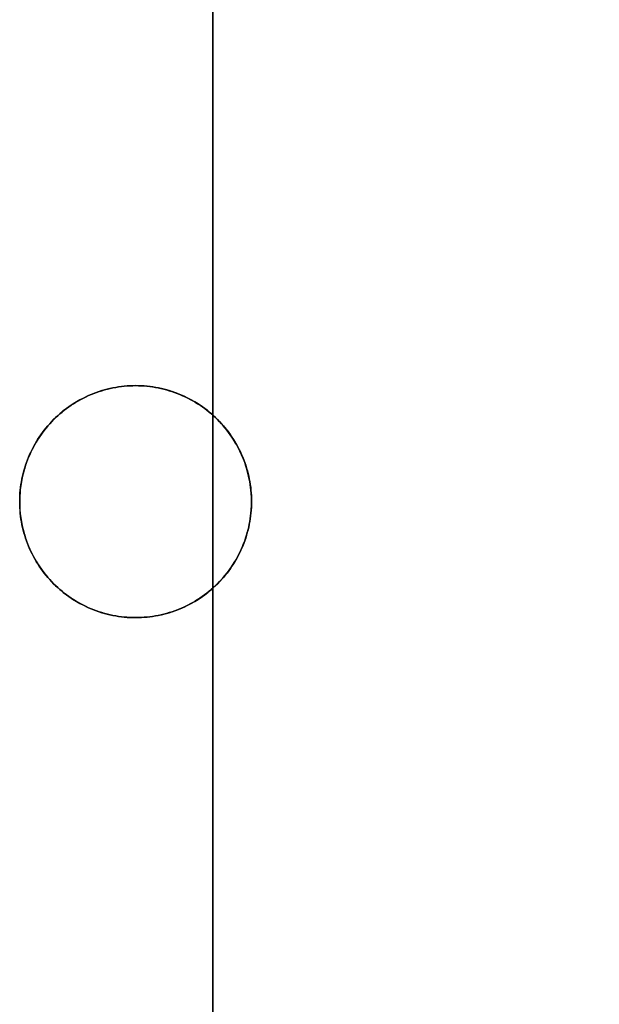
# Model space of a CAD drawing. Header units: millimetres. Extents: x -88 to 88, y -12 to 103.
# Tile 115 of 256: x -72.75 to -69, y 34.45 to 40.82. Entities that reach past the tile are written whole.
import ezdxf

# ---------------------------------------------------------------- set-up
doc = ezdxf.new("R2010")
doc.units = ezdxf.units.MM
doc.layers.add('Default', color=7, linetype='Continuous', true_color=0x000000)
doc.layers.add('TOP', color=7, linetype='Continuous', true_color=0xc80000)

msp = doc.modelspace()

# ---------------------------------------------------------------- linework, layer by layer
at = {"layer": 'Default', "color": 254, "true_color": 0xcad1ee}
for points in [[(-71.5012, 3.0352), (-71.5012, 98.0352)], [(-71.5012, 93.3863), (-71.5012, 25.6841)], [(-71.5012, 93.3863), (-71.5012, 25.6841)]]:
    msp.add_lwpolyline(points, dxfattribs=at)
at = {"layer": 'TOP', "color": 254, "true_color": 0xcad1ee}
for points in [[(-71.25, 37.7), (-71.2504, 37.7259), (-71.2518, 37.7517), (-71.254, 37.7775), (-71.2571, 37.8032), (-71.2611, 37.8288), (-71.266, 37.8542), (-71.2718, 37.8795), (-71.2784, 37.9045), (-71.2859, 37.9293), (-71.2943, 37.9538), (-71.3034, 37.978), (-71.3134, 38.0019), (-71.3243, 38.0254), (-71.3359, 38.0485), (-71.3483, 38.0713), (-71.3615, 38.0935), (-71.3755, 38.1153), (-71.3902, 38.1366), (-71.4056, 38.1574), (-71.4218, 38.1777), (-71.4386, 38.1973), (-71.4561, 38.2164), (-71.4743, 38.2349), (-71.493, 38.2527), (-71.5124, 38.2699), (-71.5324, 38.2864), (-71.5529, 38.3022), (-71.574, 38.3172), (-71.5955, 38.3316), (-71.6176, 38.3452), (-71.64, 38.358), (-71.663, 38.37), (-71.6863, 38.3812), (-71.71, 38.3917), (-71.734, 38.4013), (-71.7584, 38.41), (-71.7831, 38.4179), (-71.808, 38.425), (-71.8331, 38.4312), (-71.8584, 38.4365), (-71.884, 38.441), (-71.9096, 38.4445), (-71.9353, 38.4472), (-71.9612, 38.449), (-71.9871, 38.4499), (-72.0129, 38.4499), (-72.0388, 38.449), (-72.0647, 38.4472), (-72.0904, 38.4445), (-72.116, 38.441), (-72.1416, 38.4365), (-72.1669, 38.4312), (-72.192, 38.425), (-72.2169, 38.4179), (-72.2416, 38.41), (-72.266, 38.4013), (-72.29, 38.3917), (-72.3137, 38.3812), (-72.337, 38.37), (-72.36, 38.358), (-72.3824, 38.3452), (-72.4045, 38.3316), (-72.426, 38.3172), (-72.4471, 38.3022), (-72.4676, 38.2864), (-72.4876, 38.2699), (-72.507, 38.2527), (-72.5257, 38.2349), (-72.5439, 38.2164), (-72.5614, 38.1973), (-72.5782, 38.1777), (-72.5944, 38.1574), (-72.6098, 38.1366), (-72.6245, 38.1153), (-72.6385, 38.0935), (-72.6517, 38.0713), (-72.6641, 38.0485), (-72.6757, 38.0254), (-72.6866, 38.0019), (-72.6966, 37.978), (-72.7057, 37.9538), (-72.7141, 37.9293), (-72.7216, 37.9045), (-72.7282, 37.8795), (-72.734, 37.8542), (-72.7389, 37.8288), (-72.7429, 37.8032), (-72.746, 37.7775), (-72.7482, 37.7517), (-72.7496, 37.7259), (-72.75, 37.7)], [(-72.75, 37.7), (-72.7496, 37.6741), (-72.7482, 37.6483), (-72.746, 37.6225), (-72.7429, 37.5968), (-72.7389, 37.5712), (-72.734, 37.5458), (-72.7282, 37.5205), (-72.7216, 37.4955), (-72.7141, 37.4707), (-72.7057, 37.4462), (-72.6966, 37.422), (-72.6866, 37.3981), (-72.6757, 37.3746), (-72.6641, 37.3515), (-72.6517, 37.3287), (-72.6385, 37.3065), (-72.6245, 37.2847), (-72.6098, 37.2634), (-72.5944, 37.2426), (-72.5782, 37.2223), (-72.5614, 37.2027), (-72.5439, 37.1836), (-72.5257, 37.1651), (-72.507, 37.1473), (-72.4876, 37.1301), (-72.4676, 37.1136), (-72.4471, 37.0978), (-72.426, 37.0828), (-72.4045, 37.0684), (-72.3824, 37.0548), (-72.36, 37.042), (-72.337, 37.03), (-72.3137, 37.0188), (-72.29, 37.0083), (-72.266, 36.9987), (-72.2416, 36.99), (-72.2169, 36.9821), (-72.192, 36.975), (-72.1669, 36.9688), (-72.1416, 36.9635), (-72.116, 36.959), (-72.0904, 36.9555), (-72.0647, 36.9528), (-72.0388, 36.951), (-72.0129, 36.9501), (-71.9871, 36.9501), (-71.9612, 36.951), (-71.9353, 36.9528), (-71.9096, 36.9555), (-71.884, 36.959), (-71.8584, 36.9635), (-71.8331, 36.9688), (-71.808, 36.975), (-71.7831, 36.9821), (-71.7584, 36.99), (-71.734, 36.9987), (-71.71, 37.0083), (-71.6863, 37.0188), (-71.663, 37.03), (-71.64, 37.042), (-71.6176, 37.0548), (-71.5955, 37.0684), (-71.574, 37.0828), (-71.5529, 37.0978), (-71.5324, 37.1136), (-71.5124, 37.1301), (-71.493, 37.1473), (-71.4743, 37.1651), (-71.4561, 37.1836), (-71.4386, 37.2027), (-71.4218, 37.2223), (-71.4056, 37.2426), (-71.3902, 37.2634), (-71.3755, 37.2847), (-71.3615, 37.3065), (-71.3483, 37.3287), (-71.3359, 37.3515), (-71.3243, 37.3746), (-71.3134, 37.3981), (-71.3034, 37.422), (-71.2943, 37.4462), (-71.2859, 37.4707), (-71.2784, 37.4955), (-71.2718, 37.5205), (-71.266, 37.5458), (-71.2611, 37.5712), (-71.2571, 37.5968), (-71.254, 37.6225), (-71.2518, 37.6483), (-71.2504, 37.6741), (-71.25, 37.7)]]:
    msp.add_lwpolyline(points, dxfattribs=at)
at = {"layer": 'TOP', "color": 254, "true_color": 0xcad1ee, "extrusion": (1, 0, 0)}
for points in [[(38.45, 13.2548), (36.95, 13.2015)], [(38.45, 13.2549), (38.45, 13.5553)], [(36.95, 13.2016), (36.95, 13.502)], [(34.45, 13.2216), (34.45, 13.522)]]:
    msp.add_lwpolyline(points, dxfattribs=at)
at = {"layer": 'TOP', "color": 254, "true_color": 0xcad1ee, "extrusion": (-1.19593e-16, 1, 1.06564e-08)}
msp.add_lwpolyline([(72.75, 13.5007), (72.75, 13.2003)], dxfattribs=at)
at = {"layer": 'TOP', "color": 254, "true_color": 0xcad1ee, "extrusion": (-8.73914e-07, 1, -3.23677e-08)}
msp.add_lwpolyline([(72.75, 13.2003), (71.25, 13.2558)], dxfattribs=at)
at = {"layer": 'TOP', "color": 254, "true_color": 0xcad1ee, "extrusion": (-1.65109e-16, 1, 1.26519e-08)}
msp.add_lwpolyline([(71.25, 13.2559), (71.25, 13.5563)], dxfattribs=at)
at = {"layer": 'TOP', "color": 254, "true_color": 0xcad1ee}
for points in [[(-71.25, 37.7, 13.2559), (-71.2502, 37.719, 13.2566), (-71.251, 37.7378, 13.2572), (-71.2521, 37.7566, 13.2578), (-71.2538, 37.7752, 13.2584), (-71.2559, 37.7937, 13.259), (-71.2584, 37.8121, 13.2596), (-71.2614, 37.8304, 13.2601), (-71.2648, 37.8485, 13.2606), (-71.2687, 37.8664, 13.2611), (-71.273, 37.8842, 13.2616), (-71.2777, 37.9018, 13.262), (-71.2828, 37.9192, 13.2625), (-71.2883, 37.9365, 13.2629), (-71.2942, 37.9535, 13.2633), (-71.3004, 37.9704, 13.2636), (-71.3071, 37.9871, 13.264), (-71.3145, 38.0042, 13.2643), (-71.3222, 38.0211, 13.2646), (-71.3304, 38.0378, 13.2649), (-71.3389, 38.0542, 13.2652), (-71.3478, 38.0704, 13.2655), (-71.3571, 38.0863, 13.2657), (-71.3668, 38.102, 13.2659), (-71.3769, 38.1174, 13.2661), (-71.3873, 38.1325, 13.2662), (-71.398, 38.1474, 13.2664), (-71.4091, 38.1619, 13.2665), (-71.4206, 38.1762, 13.2666), (-71.4324, 38.1902, 13.2666), (-71.4445, 38.2039, 13.2667), (-71.4569, 38.2173, 13.2667), (-71.4697, 38.2304, 13.2667), (-71.4828, 38.2431, 13.2666), (-71.4962, 38.2556, 13.2666), (-71.5099, 38.2677, 13.2665), (-71.5238, 38.2795, 13.2664), (-71.5381, 38.2909, 13.2663), (-71.5527, 38.302, 13.2662), (-71.5675, 38.3128, 13.266), (-71.5827, 38.3232, 13.2658), (-71.5981, 38.3332, 13.2656), (-71.6137, 38.3429, 13.2654), (-71.6297, 38.3522, 13.2651), (-71.6458, 38.3611, 13.2648), (-71.6623, 38.3697, 13.2645), (-71.6789, 38.3778, 13.2642), (-71.6958, 38.3856, 13.2638), (-71.713, 38.3929, 13.2635), (-71.7296, 38.3996, 13.2631), (-71.7465, 38.4059, 13.2627), (-71.7636, 38.4118, 13.2623), (-71.7809, 38.4173, 13.2618), (-71.7983, 38.4224, 13.2614), (-71.8159, 38.4271, 13.2609), (-71.8337, 38.4313, 13.2604), (-71.8517, 38.4352, 13.2599), (-71.8698, 38.4386, 13.2593), (-71.888, 38.4416, 13.2587), (-71.9064, 38.4441, 13.2582), (-71.925, 38.4462, 13.2575), (-71.9436, 38.4479, 13.2569), (-71.9624, 38.4491, 13.2563), (-71.9813, 38.4498, 13.2556), (-72.0002, 38.45, 13.2549), (-72.0187, 38.4498, 13.2542), (-72.037, 38.4491, 13.2535), (-72.0554, 38.4479, 13.2528), (-72.0738, 38.4463, 13.252), (-72.092, 38.4443, 13.2513), (-72.1103, 38.4418, 13.2505), (-72.1285, 38.4389, 13.2497), (-72.1465, 38.4355, 13.2489), (-72.1646, 38.4317, 13.2481), (-72.1825, 38.4274, 13.2473), (-72.2003, 38.4227, 13.2465), (-72.2179, 38.4176, 13.2457), (-72.2355, 38.4121, 13.2448), (-72.2529, 38.4061, 13.2439), (-72.2701, 38.3997, 13.2431), (-72.2872, 38.3928, 13.2422), (-72.3041, 38.3856, 13.2413), (-72.3209, 38.3779, 13.2404), (-72.3374, 38.3698, 13.2395), (-72.3537, 38.3613, 13.2386), (-72.3698, 38.3524, 13.2377), (-72.3857, 38.3432, 13.2368), (-72.4014, 38.3335, 13.2358), (-72.4168, 38.3235, 13.2349), (-72.432, 38.313, 13.234), (-72.4469, 38.3023, 13.233), (-72.4615, 38.2911, 13.2321), (-72.4759, 38.2796, 13.2312), (-72.49, 38.2678, 13.2302), (-72.5038, 38.2556, 13.2293), (-72.5173, 38.2431, 13.2283), (-72.5304, 38.2302, 13.2274), (-72.5433, 38.2171, 13.2264), (-72.5558, 38.2036, 13.2255), (-72.568, 38.1898, 13.2245), (-72.5798, 38.1757, 13.2236), (-72.5913, 38.1613, 13.2227), (-72.6024, 38.1467, 13.2217), (-72.6132, 38.1318, 13.2208), (-72.6236, 38.1166, 13.2199), (-72.6336, 38.1012, 13.2189), (-72.6433, 38.0855, 13.218), (-72.6526, 38.0696, 13.2171), (-72.6614, 38.0535, 13.2162), (-72.6699, 38.0372, 13.2153), (-72.678, 38.0206, 13.2144), (-72.6857, 38.0039, 13.2136), (-72.6929, 37.987, 13.2127), (-72.6998, 37.9699, 13.2118), (-72.7062, 37.9526, 13.211), (-72.7121, 37.9352, 13.2101), (-72.7177, 37.9177, 13.2093), (-72.7228, 37.9, 13.2085), (-72.7275, 37.8822, 13.2077), (-72.7317, 37.8643, 13.2069), (-72.7355, 37.8463, 13.2061), (-72.7389, 37.8282, 13.2053), (-72.7418, 37.81, 13.2046), (-72.7443, 37.7918, 13.2038), (-72.7464, 37.7735, 13.2031), (-72.748, 37.7552, 13.2024), (-72.7491, 37.7368, 13.2017), (-72.7498, 37.7184, 13.201), (-72.75, 37.7, 13.2003)], [(-72.75, 37.7, 13.5007), (-72.7498, 37.7184, 13.5014), (-72.7491, 37.7368, 13.5021), (-72.748, 37.7552, 13.5028), (-72.7464, 37.7735, 13.5035), (-72.7443, 37.7918, 13.5042), (-72.7418, 37.81, 13.505), (-72.7389, 37.8282, 13.5057), (-72.7355, 37.8463, 13.5065), (-72.7317, 37.8643, 13.5073), (-72.7275, 37.8822, 13.5081), (-72.7228, 37.9, 13.5089), (-72.7177, 37.9177, 13.5097), (-72.7121, 37.9352, 13.5105), (-72.7062, 37.9526, 13.5114), (-72.6998, 37.9699, 13.5122), (-72.6929, 37.987, 13.5131), (-72.6857, 38.0039, 13.514), (-72.678, 38.0206, 13.5148), (-72.6699, 38.0372, 13.5157), (-72.6614, 38.0535, 13.5166), (-72.6526, 38.0696, 13.5175), (-72.6433, 38.0855, 13.5184), (-72.6336, 38.1012, 13.5193), (-72.6236, 38.1166, 13.5203), (-72.6132, 38.1318, 13.5212), (-72.6024, 38.1467, 13.5221), (-72.5913, 38.1614, 13.5231), (-72.5798, 38.1757, 13.524), (-72.5679, 38.1898, 13.5249), (-72.5558, 38.2036, 13.5259), (-72.5432, 38.2171, 13.5268), (-72.5304, 38.2303, 13.5278), (-72.5172, 38.2431, 13.5287), (-72.5037, 38.2556, 13.5297), (-72.49, 38.2678, 13.5306), (-72.4759, 38.2797, 13.5316), (-72.4615, 38.2912, 13.5325), (-72.4469, 38.3023, 13.5334), (-72.432, 38.3131, 13.5344), (-72.4168, 38.3235, 13.5353), (-72.4014, 38.3335, 13.5362), (-72.3857, 38.3432, 13.5372), (-72.3698, 38.3524, 13.5381), (-72.3537, 38.3613, 13.539), (-72.3374, 38.3698, 13.5399), (-72.3209, 38.3779, 13.5408), (-72.3041, 38.3856, 13.5417), (-72.2872, 38.3928, 13.5426), (-72.2701, 38.3997, 13.5435), (-72.2529, 38.4061, 13.5443), (-72.2355, 38.4121, 13.5452), (-72.2179, 38.4176, 13.5461), (-72.2003, 38.4227, 13.5469), (-72.1825, 38.4274, 13.5477), (-72.1646, 38.4317, 13.5485), (-72.1466, 38.4355, 13.5493), (-72.1285, 38.4389, 13.5501), (-72.1103, 38.4418, 13.5509), (-72.092, 38.4443, 13.5517), (-72.0738, 38.4463, 13.5524), (-72.0554, 38.4479, 13.5532), (-72.037, 38.4491, 13.5539), (-72.0186, 38.4498, 13.5546), (-72.0002, 38.45, 13.5553), (-71.9813, 38.4498, 13.556), (-71.9624, 38.4491, 13.5567), (-71.9437, 38.4479, 13.5573), (-71.925, 38.4462, 13.5579), (-71.9065, 38.4442, 13.5585), (-71.8881, 38.4416, 13.5591), (-71.8699, 38.4386, 13.5597), (-71.8518, 38.4352, 13.5603), (-71.8339, 38.4314, 13.5608), (-71.8161, 38.4271, 13.5613), (-71.7985, 38.4224, 13.5618), (-71.781, 38.4173, 13.5622), (-71.7638, 38.4118, 13.5627), (-71.7467, 38.4059, 13.5631), (-71.7299, 38.3997, 13.5635), (-71.7132, 38.393, 13.5639), (-71.6961, 38.3857, 13.5642), (-71.6791, 38.3779, 13.5646), (-71.6625, 38.3698, 13.5649), (-71.646, 38.3612, 13.5652), (-71.6299, 38.3523, 13.5655), (-71.6139, 38.343, 13.5658), (-71.5983, 38.3333, 13.566), (-71.5829, 38.3233, 13.5662), (-71.5677, 38.3129, 13.5664), (-71.5529, 38.3021, 13.5666), (-71.5383, 38.291, 13.5667), (-71.524, 38.2796, 13.5668), (-71.51, 38.2678, 13.5669), (-71.4963, 38.2557, 13.567), (-71.4829, 38.2433, 13.567), (-71.4698, 38.2305, 13.5671), (-71.4571, 38.2174, 13.5671), (-71.4446, 38.2041, 13.567), (-71.4325, 38.1904, 13.567), (-71.4207, 38.1764, 13.5669), (-71.4093, 38.1621, 13.5669), (-71.3982, 38.1475, 13.5667), (-71.3874, 38.1327, 13.5666), (-71.377, 38.1176, 13.5665), (-71.3669, 38.1022, 13.5663), (-71.3573, 38.0865, 13.5661), (-71.3479, 38.0706, 13.5659), (-71.339, 38.0544, 13.5656), (-71.3305, 38.038, 13.5653), (-71.3223, 38.0213, 13.565), (-71.3146, 38.0044, 13.5647), (-71.3072, 37.9873, 13.5644), (-71.3005, 37.9706, 13.564), (-71.2942, 37.9537, 13.5637), (-71.2883, 37.9367, 13.5633), (-71.2828, 37.9194, 13.5629), (-71.2777, 37.902, 13.5624), (-71.273, 37.8843, 13.562), (-71.2687, 37.8665, 13.5615), (-71.2649, 37.8486, 13.561), (-71.2614, 37.8305, 13.5605), (-71.2584, 37.8122, 13.56), (-71.2559, 37.7938, 13.5594), (-71.2538, 37.7753, 13.5588), (-71.2521, 37.7566, 13.5582), (-71.251, 37.7379, 13.5576), (-71.2502, 37.719, 13.5569), (-71.25, 37.7, 13.5563)], [(-71.25, 37.7, 13.2559), (-71.2502, 37.7184, 13.2565), (-71.2509, 37.7369, 13.2572), (-71.2521, 37.7553, 13.2578), (-71.2537, 37.7736, 13.2584), (-71.2558, 37.7919, 13.2589), (-71.2583, 37.8101, 13.2595), (-71.2613, 37.8283, 13.26), (-71.2648, 37.8463, 13.2606), (-71.2686, 37.8643, 13.261), (-71.2729, 37.8822, 13.2615), (-71.2777, 37.9, 13.262), (-71.2828, 37.9176, 13.2624), (-71.2884, 37.9351, 13.2628), (-71.2944, 37.9525, 13.2632), (-71.3008, 37.9697, 13.2636), (-71.3077, 37.9868, 13.264), (-71.3149, 38.0037, 13.2643), (-71.3225, 38.0204, 13.2646), (-71.3306, 38.037, 13.2649), (-71.339, 38.0533, 13.2652), (-71.3479, 38.0694, 13.2654), (-71.3571, 38.0853, 13.2657), (-71.3667, 38.101, 13.2659), (-71.3767, 38.1165, 13.266), (-71.387, 38.1317, 13.2662), (-71.3977, 38.1466, 13.2663), (-71.4088, 38.1613, 13.2665), (-71.4203, 38.1757, 13.2665), (-71.4321, 38.1898, 13.2666), (-71.4443, 38.2036, 13.2667), (-71.4568, 38.2171, 13.2667), (-71.4697, 38.2304, 13.2667), (-71.4829, 38.2432, 13.2666), (-71.4964, 38.2557, 13.2666), (-71.5102, 38.2679, 13.2665), (-71.5244, 38.2797, 13.2664), (-71.5388, 38.2912, 13.2663), (-71.5534, 38.3023, 13.2661), (-71.5684, 38.313, 13.266), (-71.5836, 38.3234, 13.2658), (-71.599, 38.3333, 13.2656), (-71.6147, 38.3429, 13.2653), (-71.6306, 38.3522, 13.2651), (-71.6468, 38.361, 13.2648), (-71.6631, 38.3694, 13.2645), (-71.6796, 38.3775, 13.2642), (-71.6964, 38.3851, 13.2638), (-71.7133, 38.3923, 13.2635), (-71.7303, 38.3992, 13.2631), (-71.7476, 38.4056, 13.2627), (-71.765, 38.4116, 13.2622), (-71.7825, 38.4172, 13.2618), (-71.8001, 38.4223, 13.2613), (-71.8179, 38.4271, 13.2608), (-71.8358, 38.4314, 13.2603), (-71.8538, 38.4352, 13.2598), (-71.8718, 38.4387, 13.2592), (-71.89, 38.4417, 13.2587), (-71.9082, 38.4442, 13.2581), (-71.9265, 38.4463, 13.2575), (-71.9448, 38.4479, 13.2569), (-71.9632, 38.4491, 13.2562), (-71.9816, 38.4498, 13.2556), (-72.0001, 38.45, 13.2549), (-72.0185, 38.4498, 13.2542), (-72.0369, 38.4491, 13.2535), (-72.0553, 38.448, 13.2528), (-72.0736, 38.4464, 13.252), (-72.0919, 38.4444, 13.2513), (-72.1101, 38.4419, 13.2505), (-72.1283, 38.439, 13.2498), (-72.1463, 38.4356, 13.249), (-72.1643, 38.4318, 13.2482), (-72.1822, 38.4275, 13.2474), (-72.1999, 38.4229, 13.2465), (-72.2176, 38.4177, 13.2457), (-72.2351, 38.4122, 13.2448), (-72.2526, 38.4062, 13.244), (-72.2698, 38.3998, 13.2431), (-72.287, 38.3929, 13.2422), (-72.3039, 38.3857, 13.2413), (-72.3206, 38.378, 13.2404), (-72.3371, 38.3699, 13.2395), (-72.3534, 38.3615, 13.2386), (-72.3695, 38.3526, 13.2377), (-72.3854, 38.3433, 13.2368), (-72.4011, 38.3336, 13.2359), (-72.4165, 38.3236, 13.2349), (-72.4317, 38.3132, 13.234), (-72.4467, 38.3024, 13.2331), (-72.4613, 38.2913, 13.2321), (-72.4757, 38.2798, 13.2312), (-72.4898, 38.2679, 13.2302), (-72.5036, 38.2558, 13.2293), (-72.5171, 38.2433, 13.2283), (-72.5302, 38.2304, 13.2274), (-72.543, 38.2173, 13.2264), (-72.5555, 38.2038, 13.2255), (-72.5677, 38.19, 13.2246), (-72.5794, 38.1759, 13.2236), (-72.5909, 38.1615, 13.2227), (-72.602, 38.1468, 13.2217), (-72.6127, 38.1319, 13.2208), (-72.623, 38.1167, 13.2199), (-72.633, 38.1012, 13.219), (-72.6426, 38.0855, 13.218), (-72.6518, 38.0696, 13.2171), (-72.6607, 38.0534, 13.2162), (-72.6691, 38.037, 13.2153), (-72.6772, 38.0205, 13.2144), (-72.6848, 38.0037, 13.2136), (-72.6921, 37.9867, 13.2127), (-72.6989, 37.9696, 13.2118), (-72.7054, 37.9524, 13.211), (-72.7114, 37.935, 13.2101), (-72.717, 37.9174, 13.2093), (-72.7222, 37.8997, 13.2085), (-72.7269, 37.8819, 13.2077), (-72.7313, 37.864, 13.2069), (-72.7351, 37.8461, 13.2061), (-72.7386, 37.828, 13.2053), (-72.7416, 37.8098, 13.2046), (-72.7441, 37.7916, 13.2038), (-72.7462, 37.7734, 13.2031), (-72.7479, 37.7551, 13.2024), (-72.7491, 37.7367, 13.2017), (-72.7498, 37.7184, 13.201), (-72.75, 37.7, 13.2003)], [(-72.75, 37.7, 13.5007), (-72.7498, 37.7184, 13.5014), (-72.7491, 37.7368, 13.5021), (-72.748, 37.7551, 13.5028), (-72.7464, 37.7735, 13.5035), (-72.7443, 37.7918, 13.5042), (-72.7418, 37.81, 13.5049), (-72.7389, 37.8282, 13.5057), (-72.7356, 37.8462, 13.5065), (-72.7317, 37.8643, 13.5073), (-72.7275, 37.8822, 13.508), (-72.7228, 37.9, 13.5089), (-72.7177, 37.9176, 13.5097), (-72.7122, 37.9352, 13.5105), (-72.7062, 37.9526, 13.5113), (-72.6998, 37.9698, 13.5122), (-72.693, 37.9869, 13.5131), (-72.6857, 38.0039, 13.5139), (-72.678, 38.0207, 13.5148), (-72.6699, 38.0372, 13.5157), (-72.6614, 38.0536, 13.5166), (-72.6526, 38.0697, 13.5175), (-72.6433, 38.0856, 13.5184), (-72.6337, 38.1012, 13.5193), (-72.6237, 38.1166, 13.5203), (-72.6133, 38.1317, 13.5212), (-72.6025, 38.1466, 13.5221), (-72.5914, 38.1613, 13.5231), (-72.5799, 38.1756, 13.524), (-72.5681, 38.1897, 13.5249), (-72.5559, 38.2035, 13.5259), (-72.5433, 38.217, 13.5268), (-72.5304, 38.2303, 13.5278), (-72.5172, 38.2432, 13.5287), (-72.5037, 38.2557, 13.5297), (-72.4899, 38.2679, 13.5306), (-72.4758, 38.2798, 13.5316), (-72.4614, 38.2913, 13.5325), (-72.4468, 38.3024, 13.5335), (-72.4319, 38.3132, 13.5344), (-72.4168, 38.3236, 13.5353), (-72.4014, 38.3336, 13.5363), (-72.3857, 38.3432, 13.5372), (-72.3699, 38.3525, 13.5381), (-72.3537, 38.3613, 13.539), (-72.3374, 38.3698, 13.5399), (-72.3208, 38.3779, 13.5408), (-72.3041, 38.3856, 13.5417), (-72.2871, 38.3929, 13.5426), (-72.27, 38.3997, 13.5435), (-72.2528, 38.4061, 13.5444), (-72.2354, 38.4121, 13.5452), (-72.2178, 38.4176, 13.5461), (-72.2002, 38.4227, 13.5469), (-72.1824, 38.4274, 13.5477), (-72.1645, 38.4317, 13.5486), (-72.1465, 38.4355, 13.5494), (-72.1284, 38.4389, 13.5501), (-72.1102, 38.4418, 13.5509), (-72.092, 38.4443, 13.5517), (-72.0737, 38.4463, 13.5524), (-72.0554, 38.4479, 13.5532), (-72.037, 38.4491, 13.5539), (-72.0186, 38.4498, 13.5546), (-72.0002, 38.45, 13.5553), (-71.9819, 38.4498, 13.556), (-71.9635, 38.4491, 13.5566), (-71.9452, 38.4479, 13.5573), (-71.9269, 38.4463, 13.5579), (-71.9086, 38.4442, 13.5585), (-71.8904, 38.4416, 13.5591), (-71.8722, 38.4386, 13.5596), (-71.8541, 38.4352, 13.5602), (-71.8361, 38.4313, 13.5607), (-71.8182, 38.427, 13.5612), (-71.8004, 38.4222, 13.5617), (-71.7827, 38.417, 13.5622), (-71.7652, 38.4114, 13.5626), (-71.7478, 38.4054, 13.563), (-71.7305, 38.399, 13.5634), (-71.7134, 38.3921, 13.5638), (-71.6964, 38.3848, 13.5642), (-71.6796, 38.3772, 13.5645), (-71.6631, 38.3691, 13.5649), (-71.6467, 38.3607, 13.5652), (-71.6305, 38.3518, 13.5655), (-71.6146, 38.3426, 13.5657), (-71.5988, 38.333, 13.566), (-71.5834, 38.323, 13.5662), (-71.5681, 38.3127, 13.5664), (-71.5532, 38.302, 13.5665), (-71.5385, 38.2909, 13.5667), (-71.5241, 38.2795, 13.5668), (-71.51, 38.2677, 13.5669), (-71.4962, 38.2555, 13.567), (-71.4827, 38.2431, 13.567), (-71.4696, 38.2302, 13.5671), (-71.4567, 38.2171, 13.5671), (-71.4442, 38.2036, 13.567), (-71.432, 38.1898, 13.567), (-71.4202, 38.1757, 13.5669), (-71.4087, 38.1613, 13.5668), (-71.3976, 38.1467, 13.5667), (-71.3868, 38.1317, 13.5666), (-71.3764, 38.1165, 13.5664), (-71.3663, 38.1011, 13.5663), (-71.3567, 38.0854, 13.5661), (-71.3474, 38.0695, 13.5658), (-71.3385, 38.0534, 13.5656), (-71.33, 38.0371, 13.5653), (-71.322, 38.0206, 13.565), (-71.3143, 38.0038, 13.5647), (-71.3071, 37.9869, 13.5644), (-71.3002, 37.9698, 13.564), (-71.2938, 37.9525, 13.5636), (-71.2878, 37.9351, 13.5632), (-71.2822, 37.9175, 13.5628), (-71.2771, 37.8999, 13.5624), (-71.2724, 37.8821, 13.5619), (-71.2682, 37.8642, 13.5615), (-71.2644, 37.8463, 13.561), (-71.261, 37.8282, 13.5604), (-71.2581, 37.8101, 13.5599), (-71.2556, 37.7919, 13.5593), (-71.2536, 37.7736, 13.5588), (-71.252, 37.7553, 13.5582), (-71.2509, 37.7369, 13.5576), (-71.2502, 37.7185, 13.5569), (-71.25, 37.7, 13.5563)], [(-72.75, 37.7, 13.2003), (-72.7498, 37.6816, 13.1997), (-72.7491, 37.6632, 13.1991), (-72.748, 37.6448, 13.1985), (-72.7464, 37.6265, 13.1979), (-72.7443, 37.6082, 13.1973), (-72.7418, 37.5899, 13.1967), (-72.7389, 37.5718, 13.1962), (-72.7355, 37.5537, 13.1957), (-72.7317, 37.5357, 13.1952), (-72.7275, 37.5178, 13.1947), (-72.7228, 37.4999, 13.1943), (-72.7177, 37.4823, 13.1938), (-72.7121, 37.4647, 13.1934), (-72.7061, 37.4473, 13.193), (-72.6997, 37.43, 13.1927), (-72.6929, 37.413, 13.1923), (-72.6856, 37.396, 13.192), (-72.678, 37.3793, 13.1917), (-72.6699, 37.3628, 13.1914), (-72.6614, 37.3464, 13.1911), (-72.6525, 37.3303, 13.1909), (-72.6432, 37.3144, 13.1907), (-72.6336, 37.2987, 13.1905), (-72.6235, 37.2833, 13.1903), (-72.6131, 37.2681, 13.1901), (-72.6023, 37.2532, 13.19), (-72.5912, 37.2385, 13.1899), (-72.5797, 37.2241, 13.1898), (-72.5678, 37.21, 13.1897), (-72.5556, 37.1962, 13.1897), (-72.5431, 37.1827, 13.1897), (-72.5302, 37.1696, 13.1897), (-72.517, 37.1567, 13.1897), (-72.5035, 37.1442, 13.1898), (-72.4897, 37.132, 13.1899), (-72.4756, 37.1202, 13.19), (-72.4613, 37.1087, 13.1901), (-72.4466, 37.0975, 13.1903), (-72.4317, 37.0867, 13.1904), (-72.4165, 37.0763, 13.1906), (-72.401, 37.0663, 13.1909), (-72.3854, 37.0566, 13.1911), (-72.3695, 37.0474, 13.1914), (-72.3533, 37.0385, 13.1917), (-72.337, 37.03, 13.192), (-72.3205, 37.0219, 13.1923), (-72.3037, 37.0143, 13.1927), (-72.2868, 37.007, 13.193), (-72.2697, 37.0002, 13.1934), (-72.2524, 36.9938, 13.1938), (-72.235, 36.9878, 13.1943), (-72.2175, 36.9822, 13.1947), (-72.1998, 36.9771, 13.1952), (-72.182, 36.9725, 13.1957), (-72.1641, 36.9682, 13.1962), (-72.1461, 36.9644, 13.1967), (-72.128, 36.961, 13.1973), (-72.1098, 36.9581, 13.1978), (-72.0915, 36.9556, 13.1984), (-72.0732, 36.9536, 13.199), (-72.0549, 36.952, 13.1997), (-72.0365, 36.9509, 13.2003), (-72.0181, 36.9502, 13.2009), (-71.9997, 36.95, 13.2016), (-71.9813, 36.9502, 13.2023), (-71.9629, 36.9509, 13.203), (-71.9446, 36.9521, 13.2037), (-71.9262, 36.9537, 13.2045), (-71.9079, 36.9557, 13.2052), (-71.8897, 36.9582, 13.206), (-71.8715, 36.9611, 13.2068), (-71.8534, 36.9645, 13.2076), (-71.8354, 36.9683, 13.2084), (-71.8175, 36.9726, 13.2092), (-71.7997, 36.9773, 13.21), (-71.7821, 36.9824, 13.2108), (-71.7645, 36.9879, 13.2117), (-71.7471, 36.9939, 13.2125), (-71.7299, 37.0003, 13.2134), (-71.7128, 37.0072, 13.2143), (-71.6959, 37.0144, 13.2152), (-71.6791, 37.0221, 13.216), (-71.6626, 37.0302, 13.2169), (-71.6463, 37.0387, 13.2178), (-71.6302, 37.0476, 13.2187), (-71.6143, 37.0568, 13.2197), (-71.5986, 37.0665, 13.2206), (-71.5832, 37.0765, 13.2215), (-71.568, 37.0869, 13.2224), (-71.5531, 37.0977, 13.2234), (-71.5385, 37.1089, 13.2243), (-71.5241, 37.1203, 13.2252), (-71.51, 37.1322, 13.2262), (-71.4962, 37.1444, 13.2271), (-71.4828, 37.1569, 13.2281), (-71.4696, 37.1697, 13.229), (-71.4568, 37.1829, 13.2299), (-71.4442, 37.1964, 13.2309), (-71.4321, 37.2102, 13.2318), (-71.4202, 37.2243, 13.2327), (-71.4087, 37.2387, 13.2337), (-71.3976, 37.2533, 13.2346), (-71.3868, 37.2682, 13.2355), (-71.3764, 37.2834, 13.2364), (-71.3664, 37.2988, 13.2374), (-71.3567, 37.3145, 13.2383), (-71.3474, 37.3304, 13.2392), (-71.3386, 37.3465, 13.2401), (-71.3301, 37.3628, 13.241), (-71.322, 37.3794, 13.2418), (-71.3143, 37.3961, 13.2427), (-71.3071, 37.413, 13.2436), (-71.3002, 37.4301, 13.2444), (-71.2938, 37.4474, 13.2453), (-71.2879, 37.4648, 13.2461), (-71.2823, 37.4823, 13.247), (-71.2772, 37.5, 13.2478), (-71.2725, 37.5178, 13.2486), (-71.2683, 37.5357, 13.2494), (-71.2645, 37.5537, 13.2502), (-71.2611, 37.5718, 13.2509), (-71.2582, 37.59, 13.2517), (-71.2557, 37.6082, 13.2524), (-71.2536, 37.6265, 13.2531), (-71.252, 37.6448, 13.2539), (-71.2509, 37.6632, 13.2546), (-71.2502, 37.6816, 13.2552), (-71.25, 37.7, 13.2559)], [(-71.25, 37.7, 13.5563), (-71.2502, 37.6816, 13.5556), (-71.2509, 37.6632, 13.5549), (-71.252, 37.6448, 13.5542), (-71.2536, 37.6265, 13.5535), (-71.2557, 37.6082, 13.5528), (-71.2582, 37.59, 13.5521), (-71.2611, 37.5718, 13.5513), (-71.2645, 37.5537, 13.5505), (-71.2683, 37.5357, 13.5498), (-71.2725, 37.5178, 13.549), (-71.2772, 37.5, 13.5482), (-71.2823, 37.4823, 13.5474), (-71.2879, 37.4648, 13.5465), (-71.2938, 37.4474, 13.5457), (-71.3002, 37.4301, 13.5448), (-71.3071, 37.413, 13.544), (-71.3143, 37.3961, 13.5431), (-71.322, 37.3794, 13.5422), (-71.3301, 37.3628, 13.5414), (-71.3386, 37.3465, 13.5405), (-71.3474, 37.3304, 13.5396), (-71.3567, 37.3145, 13.5387), (-71.3664, 37.2988, 13.5378), (-71.3764, 37.2834, 13.5368), (-71.3868, 37.2682, 13.5359), (-71.3976, 37.2533, 13.535), (-71.4087, 37.2387, 13.5341), (-71.4202, 37.2243, 13.5331), (-71.432, 37.2102, 13.5322), (-71.4442, 37.1964, 13.5313), (-71.4567, 37.1829, 13.5303), (-71.4696, 37.1698, 13.5294), (-71.4827, 37.1569, 13.5284), (-71.4962, 37.1444, 13.5275), (-71.51, 37.1322, 13.5266), (-71.5241, 37.1204, 13.5256), (-71.5385, 37.1089, 13.5247), (-71.5531, 37.0977, 13.5238), (-71.568, 37.087, 13.5228), (-71.5832, 37.0765, 13.5219), (-71.5986, 37.0665, 13.521), (-71.6143, 37.0568, 13.5201), (-71.6302, 37.0476, 13.5191), (-71.6463, 37.0387, 13.5182), (-71.6626, 37.0302, 13.5173), (-71.6791, 37.0221, 13.5164), (-71.6959, 37.0144, 13.5155), (-71.7128, 37.0072, 13.5147), (-71.7299, 37.0003, 13.5138), (-71.7471, 36.9939, 13.5129), (-71.7645, 36.9879, 13.5121), (-71.7821, 36.9824, 13.5112), (-71.7997, 36.9773, 13.5104), (-71.8175, 36.9726, 13.5096), (-71.8354, 36.9683, 13.5088), (-71.8534, 36.9645, 13.508), (-71.8715, 36.9611, 13.5072), (-71.8897, 36.9582, 13.5064), (-71.9079, 36.9557, 13.5056), (-71.9262, 36.9537, 13.5049), (-71.9446, 36.9521, 13.5041), (-71.9629, 36.9509, 13.5034), (-71.9813, 36.9502, 13.5027), (-71.9997, 36.95, 13.502), (-72.0187, 36.9502, 13.5013), (-72.0376, 36.9509, 13.5006), (-72.0563, 36.9521, 13.5), (-72.0749, 36.9538, 13.4994), (-72.0935, 36.9558, 13.4988), (-72.1118, 36.9584, 13.4982), (-72.1301, 36.9614, 13.4976), (-72.1482, 36.9648, 13.497), (-72.1661, 36.9686, 13.4965), (-72.1839, 36.9729, 13.496), (-72.2015, 36.9776, 13.4955), (-72.219, 36.9827, 13.4951), (-72.2362, 36.9882, 13.4946), (-72.2533, 36.9941, 13.4942), (-72.2701, 37.0003, 13.4938), (-72.2868, 37.007, 13.4934), (-72.3039, 37.0143, 13.493), (-72.3209, 37.0221, 13.4927), (-72.3375, 37.0302, 13.4923), (-72.354, 37.0388, 13.492), (-72.3701, 37.0477, 13.4917), (-72.3861, 37.057, 13.4915), (-72.4017, 37.0667, 13.4912), (-72.4171, 37.0767, 13.491), (-72.4323, 37.0871, 13.4908), (-72.4471, 37.0979, 13.4907), (-72.4617, 37.109, 13.4905), (-72.476, 37.1204, 13.4904), (-72.49, 37.1322, 13.4903), (-72.5037, 37.1443, 13.4902), (-72.5171, 37.1567, 13.4901), (-72.5302, 37.1695, 13.4901), (-72.5429, 37.1826, 13.4901), (-72.5554, 37.1959, 13.4901), (-72.5675, 37.2096, 13.4901), (-72.5793, 37.2236, 13.4902), (-72.5907, 37.2379, 13.4903), (-72.6018, 37.2525, 13.4904), (-72.6126, 37.2673, 13.4905), (-72.623, 37.2824, 13.4906), (-72.6331, 37.2978, 13.4908), (-72.6427, 37.3135, 13.491), (-72.6521, 37.3294, 13.4912), (-72.661, 37.3456, 13.4915), (-72.6695, 37.362, 13.4917), (-72.6777, 37.3787, 13.492), (-72.6854, 37.3956, 13.4923), (-72.6928, 37.4127, 13.4927), (-72.6995, 37.4294, 13.493), (-72.7058, 37.4463, 13.4934), (-72.7117, 37.4633, 13.4938), (-72.7172, 37.4806, 13.4942), (-72.7223, 37.498, 13.4946), (-72.727, 37.5157, 13.4951), (-72.7313, 37.5335, 13.4955), (-72.7351, 37.5514, 13.496), (-72.7386, 37.5695, 13.4965), (-72.7416, 37.5878, 13.4971), (-72.7441, 37.6062, 13.4976), (-72.7462, 37.6247, 13.4982), (-72.7479, 37.6434, 13.4988), (-72.749, 37.6621, 13.4994), (-72.7498, 37.681, 13.5001), (-72.75, 37.7, 13.5007)], [(-72.75, 37.7, 13.2003), (-72.7498, 37.6816, 13.1997), (-72.7491, 37.6632, 13.1991), (-72.748, 37.6448, 13.1985), (-72.7464, 37.6265, 13.1979), (-72.7443, 37.6082, 13.1973), (-72.7418, 37.5899, 13.1967), (-72.7389, 37.5718, 13.1962), (-72.7355, 37.5537, 13.1957), (-72.7317, 37.5357, 13.1952), (-72.7275, 37.5177, 13.1947), (-72.7228, 37.4999, 13.1942), (-72.7177, 37.4823, 13.1938), (-72.7121, 37.4647, 13.1934), (-72.7061, 37.4473, 13.193), (-72.6997, 37.43, 13.1926), (-72.6929, 37.4129, 13.1923), (-72.6856, 37.396, 13.1919), (-72.6779, 37.3792, 13.1916), (-72.6699, 37.3627, 13.1913), (-72.6614, 37.3463, 13.1911), (-72.6525, 37.3302, 13.1908), (-72.6433, 37.3143, 13.1906), (-72.6336, 37.2987, 13.1904), (-72.6236, 37.2833, 13.1903), (-72.6132, 37.2682, 13.1901), (-72.6025, 37.2533, 13.19), (-72.5914, 37.2387, 13.1899), (-72.5799, 37.2243, 13.1898), (-72.568, 37.2103, 13.1897), (-72.5558, 37.1965, 13.1897), (-72.5433, 37.1829, 13.1897), (-72.5304, 37.1697, 13.1897), (-72.5172, 37.1568, 13.1897), (-72.5037, 37.1443, 13.1898), (-72.4899, 37.1321, 13.1899), (-72.4758, 37.1202, 13.19), (-72.4614, 37.1087, 13.1901), (-72.4468, 37.0976, 13.1903), (-72.4319, 37.0868, 13.1904), (-72.4168, 37.0764, 13.1906), (-72.4014, 37.0664, 13.1908), (-72.3857, 37.0568, 13.1911), (-72.3699, 37.0475, 13.1913), (-72.3537, 37.0387, 13.1916), (-72.3374, 37.0302, 13.1919), (-72.3209, 37.0221, 13.1923), (-72.3041, 37.0144, 13.1926), (-72.2871, 37.0071, 13.193), (-72.2701, 37.0003, 13.1934), (-72.2528, 36.9939, 13.1938), (-72.2354, 36.9879, 13.1942), (-72.2179, 36.9824, 13.1947), (-72.2002, 36.9773, 13.1952), (-72.1824, 36.9726, 13.1956), (-72.1645, 36.9683, 13.1962), (-72.1465, 36.9645, 13.1967), (-72.1284, 36.9611, 13.1972), (-72.1102, 36.9582, 13.1978), (-72.0919, 36.9557, 13.1984), (-72.0736, 36.9537, 13.199), (-72.0553, 36.9521, 13.1996), (-72.0369, 36.9509, 13.2003), (-72.0186, 36.9502, 13.2009), (-72.0002, 36.95, 13.2016), (-71.9818, 36.9502, 13.2023), (-71.9634, 36.9509, 13.203), (-71.9451, 36.9521, 13.2037), (-71.9268, 36.9537, 13.2045), (-71.9085, 36.9558, 13.2052), (-71.8903, 36.9584, 13.206), (-71.8722, 36.9614, 13.2067), (-71.8541, 36.9648, 13.2075), (-71.8361, 36.9687, 13.2083), (-71.8182, 36.973, 13.2092), (-71.8004, 36.9778, 13.21), (-71.7827, 36.983, 13.2108), (-71.7652, 36.9886, 13.2117), (-71.7477, 36.9946, 13.2125), (-71.7305, 37.001, 13.2134), (-71.7134, 37.0079, 13.2143), (-71.6964, 37.0151, 13.2151), (-71.6796, 37.0228, 13.216), (-71.6631, 37.0309, 13.2169), (-71.6467, 37.0393, 13.2178), (-71.6305, 37.0481, 13.2187), (-71.6146, 37.0574, 13.2197), (-71.5989, 37.067, 13.2206), (-71.5834, 37.0769, 13.2215), (-71.5682, 37.0873, 13.2224), (-71.5532, 37.098, 13.2234), (-71.5385, 37.1091, 13.2243), (-71.5241, 37.1205, 13.2252), (-71.51, 37.1323, 13.2262), (-71.4962, 37.1444, 13.2271), (-71.4828, 37.1569, 13.2281), (-71.4696, 37.1697, 13.229), (-71.4568, 37.1829, 13.2299), (-71.4443, 37.1964, 13.2309), (-71.4321, 37.2102, 13.2318), (-71.4202, 37.2242, 13.2327), (-71.4088, 37.2386, 13.2337), (-71.3976, 37.2533, 13.2346), (-71.3869, 37.2682, 13.2355), (-71.3765, 37.2833, 13.2364), (-71.3664, 37.2988, 13.2374), (-71.3568, 37.3144, 13.2383), (-71.3475, 37.3303, 13.2392), (-71.3386, 37.3464, 13.2401), (-71.3301, 37.3627, 13.241), (-71.3221, 37.3793, 13.2419), (-71.3144, 37.396, 13.2427), (-71.3071, 37.4129, 13.2436), (-71.3003, 37.43, 13.2445), (-71.2938, 37.4473, 13.2453), (-71.2878, 37.4648, 13.2461), (-71.2823, 37.4823, 13.247), (-71.2771, 37.5, 13.2478), (-71.2725, 37.5178, 13.2486), (-71.2682, 37.5356, 13.2494), (-71.2644, 37.5536, 13.2502), (-71.261, 37.5717, 13.2509), (-71.2581, 37.5898, 13.2517), (-71.2556, 37.608, 13.2524), (-71.2536, 37.6263, 13.2531), (-71.252, 37.6447, 13.2539), (-71.2509, 37.6631, 13.2545), (-71.2502, 37.6815, 13.2552), (-71.25, 37.7, 13.2559)], [(-71.25, 37.7, 13.5563), (-71.2502, 37.6816, 13.5556), (-71.2509, 37.6631, 13.5549), (-71.2521, 37.6448, 13.5542), (-71.2537, 37.6264, 13.5535), (-71.2558, 37.6081, 13.5528), (-71.2583, 37.5899, 13.5521), (-71.2613, 37.5717, 13.5513), (-71.2648, 37.5537, 13.5505), (-71.2686, 37.5357, 13.5498), (-71.2729, 37.5178, 13.549), (-71.2776, 37.5, 13.5482), (-71.2828, 37.4824, 13.5473), (-71.2884, 37.4649, 13.5465), (-71.2944, 37.4475, 13.5457), (-71.3008, 37.4303, 13.5448), (-71.3076, 37.4132, 13.544), (-71.3149, 37.3963, 13.5431), (-71.3225, 37.3796, 13.5422), (-71.3306, 37.3631, 13.5414), (-71.339, 37.3467, 13.5405), (-71.3478, 37.3306, 13.5396), (-71.3571, 37.3147, 13.5387), (-71.3667, 37.299, 13.5378), (-71.3766, 37.2836, 13.5368), (-71.387, 37.2684, 13.5359), (-71.3977, 37.2534, 13.535), (-71.4088, 37.2387, 13.5341), (-71.4203, 37.2243, 13.5331), (-71.4321, 37.2102, 13.5322), (-71.4443, 37.1964, 13.5313), (-71.4568, 37.1829, 13.5303), (-71.4697, 37.1696, 13.5294), (-71.483, 37.1566, 13.5284), (-71.4966, 37.144, 13.5275), (-71.5105, 37.1317, 13.5265), (-71.5247, 37.1198, 13.5256), (-71.5391, 37.1083, 13.5246), (-71.5538, 37.0971, 13.5237), (-71.5688, 37.0864, 13.5228), (-71.5839, 37.076, 13.5218), (-71.5993, 37.066, 13.5209), (-71.615, 37.0564, 13.52), (-71.6308, 37.0472, 13.5191), (-71.6469, 37.0383, 13.5182), (-71.6631, 37.0299, 13.5173), (-71.6796, 37.0219, 13.5164), (-71.6962, 37.0143, 13.5155), (-71.713, 37.0071, 13.5146), (-71.73, 37.0003, 13.5138), (-71.7472, 36.9939, 13.5129), (-71.7645, 36.9879, 13.5121), (-71.7819, 36.9824, 13.5112), (-71.7995, 36.9773, 13.5104), (-71.8173, 36.9726, 13.5096), (-71.8351, 36.9683, 13.5088), (-71.8531, 36.9645, 13.508), (-71.8712, 36.9611, 13.5072), (-71.8893, 36.9582, 13.5064), (-71.9076, 36.9557, 13.5056), (-71.926, 36.9537, 13.5049), (-71.9444, 36.9521, 13.5041), (-71.9629, 36.9509, 13.5034), (-71.9815, 36.9502, 13.5027), (-72.0001, 36.95, 13.502), (-72.0186, 36.9502, 13.5013), (-72.037, 36.9509, 13.5007), (-72.0554, 36.952, 13.5), (-72.0737, 36.9536, 13.4994), (-72.0919, 36.9557, 13.4988), (-72.1101, 36.9581, 13.4982), (-72.1283, 36.961, 13.4976), (-72.1463, 36.9644, 13.4971), (-72.1643, 36.9682, 13.4966), (-72.1822, 36.9724, 13.4961), (-72.1999, 36.9771, 13.4956), (-72.2176, 36.9822, 13.4951), (-72.2351, 36.9878, 13.4946), (-72.2525, 36.9938, 13.4942), (-72.2698, 37.0002, 13.4938), (-72.2869, 37.007, 13.4934), (-72.3038, 37.0143, 13.493), (-72.3205, 37.022, 13.4927), (-72.3371, 37.03, 13.4923), (-72.3534, 37.0385, 13.492), (-72.3695, 37.0474, 13.4917), (-72.3854, 37.0567, 13.4915), (-72.4011, 37.0663, 13.4912), (-72.4165, 37.0764, 13.491), (-72.4317, 37.0868, 13.4908), (-72.4466, 37.0976, 13.4907), (-72.4613, 37.1087, 13.4905), (-72.4757, 37.1202, 13.4904), (-72.4898, 37.132, 13.4903), (-72.5036, 37.1442, 13.4902), (-72.5171, 37.1567, 13.4901), (-72.5302, 37.1696, 13.4901), (-72.543, 37.1827, 13.4901), (-72.5555, 37.1962, 13.4901), (-72.5677, 37.21, 13.4901), (-72.5794, 37.2241, 13.4902), (-72.5909, 37.2385, 13.4903), (-72.6019, 37.2532, 13.4904), (-72.6127, 37.2681, 13.4905), (-72.623, 37.2833, 13.4907), (-72.633, 37.2988, 13.4909), (-72.6426, 37.3145, 13.4911), (-72.6518, 37.3304, 13.4913), (-72.6606, 37.3466, 13.4915), (-72.6691, 37.363, 13.4918), (-72.6771, 37.3796, 13.4921), (-72.6848, 37.3963, 13.4924), (-72.6921, 37.4133, 13.4927), (-72.6989, 37.4304, 13.4931), (-72.7054, 37.4476, 13.4934), (-72.7114, 37.4651, 13.4938), (-72.717, 37.4826, 13.4942), (-72.7222, 37.5003, 13.4947), (-72.7269, 37.5181, 13.4951), (-72.7313, 37.536, 13.4956), (-72.7351, 37.554, 13.4961), (-72.7386, 37.572, 13.4966), (-72.7416, 37.5902, 13.4971), (-72.7441, 37.6084, 13.4977), (-72.7462, 37.6267, 13.4983), (-72.7479, 37.645, 13.4989), (-72.7491, 37.6633, 13.4995), (-72.7498, 37.6816, 13.5001), (-72.75, 37.7, 13.5007)]]:
    msp.add_polyline3d(points, dxfattribs=at)

doc.saveas('drawing.dxf')
